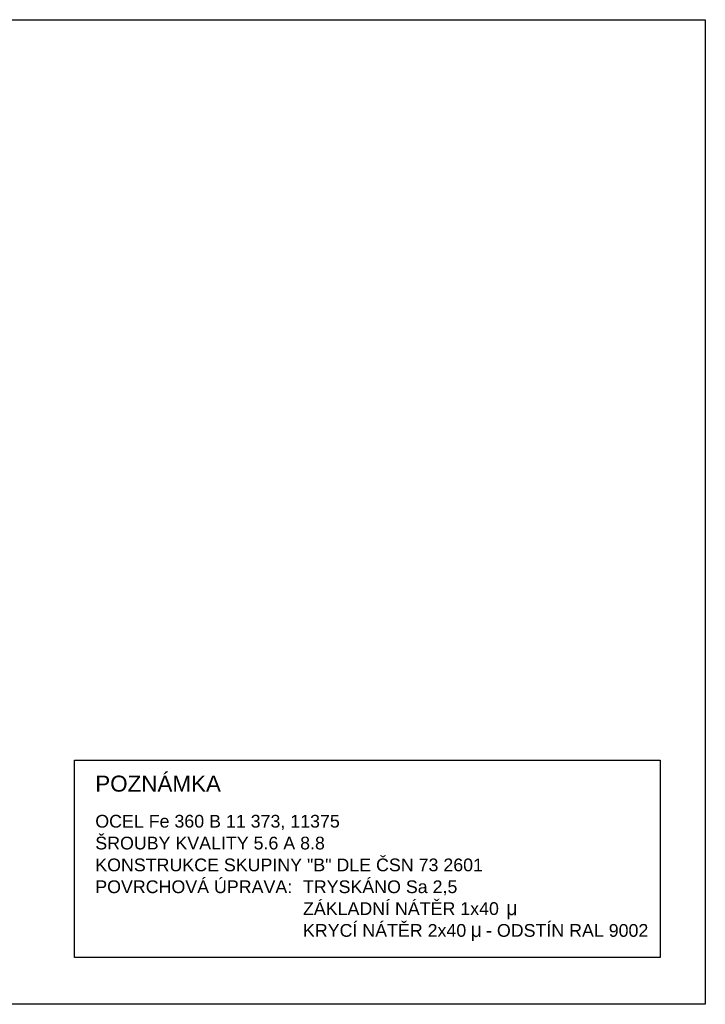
# Model space of a CAD drawing. Header units: millimetres. Extents: x -1190408159 to 361788912, y -2544212749 to 93633750.
# Tile 50 of 69: x 275701 to 294148, y -51822 to -25311. Entities that reach past the tile are written whole.
import ezdxf

# ---------------------------------------------------------------- set-up
doc = ezdxf.new("R2010")
doc.units = ezdxf.units.MM
doc.layers.add('CKTEXTY_MALE', color=6, linetype='Continuous')
doc.layers.add('KOTY', color=3, linetype='Continuous')
doc.styles.add('ARIAL', font='ARIAL.TTF', dxfattribs={"height": 1000})

msp = doc.modelspace()

# ---------------------------------------------------------------- linework, layer by layer
at = {"layer": 'CKTEXTY_MALE', "color": 2}
msp.add_lwpolyline([(277171.83982, -45247.29019), (292932.42157, -45247.29019), (292932.42157, -50560.30093), (277171.83982, -50560.30093)], close=True, dxfattribs=at)
at = {"layer": 'KOTY', "color": 5}
msp.add_lwpolyline([(197334.27297, -25311.48867), (294147.89391, -25311.48867), (294147.89391, -51821.74552), (197334.27297, -51821.74552)], close=True, dxfattribs=at)

# ---------------------------------------------------------------- texts
at = {"layer": 'CKTEXTY_MALE', "color": 2, "style": 'ARIAL'}
msp.add_text('POZNÁMKA', height=431.2, dxfattribs=at).set_placement((277734.01262, -46095.56795))
at = {"layer": 'CKTEXTY_MALE', "color": 7, "style": 'ARIAL'}
for s, p in [('OCEL Fe 360 B 11 373, 11375', (277734.01262, -47063.98395)), ('ŠROUBY KVALITY 5.6 A 8.8', (277734.01262, -47651.98395)), ('KONSTRUKCE SKUPINY "B" DLE ČSN 73 2601', (277734.01262, -48239.98395)), ('POVRCHOVÁ ÚPRAVA:', (277734.01262, -48827.98395)), ('TRYSKÁNO Sa 2,5', (283322.47018, -48827.98395)), ('ZÁKLADNÍ NÁTĚR 1x40', (283322.47018, -49415.98395)), ('KRYCÍ NÁTĚR 2x40    - ODSTÍN RAL 9002', (283322.47018, -50003.98395))]:
    msp.add_text(s, height=343, dxfattribs=at).set_placement(p)
at = {"layer": 'CKTEXTY_MALE', "color": 7, "char_height": 392, "width": 841.036, "attachment_point": 1}
for insert in [(288792.94904, -49029.86497), (287834.96615, -49617.86497)]:
    msp.add_mtext('{\\Fgreekc.shx;m}', dxfattribs=dict(at, insert=insert))

doc.saveas('drawing.dxf')
